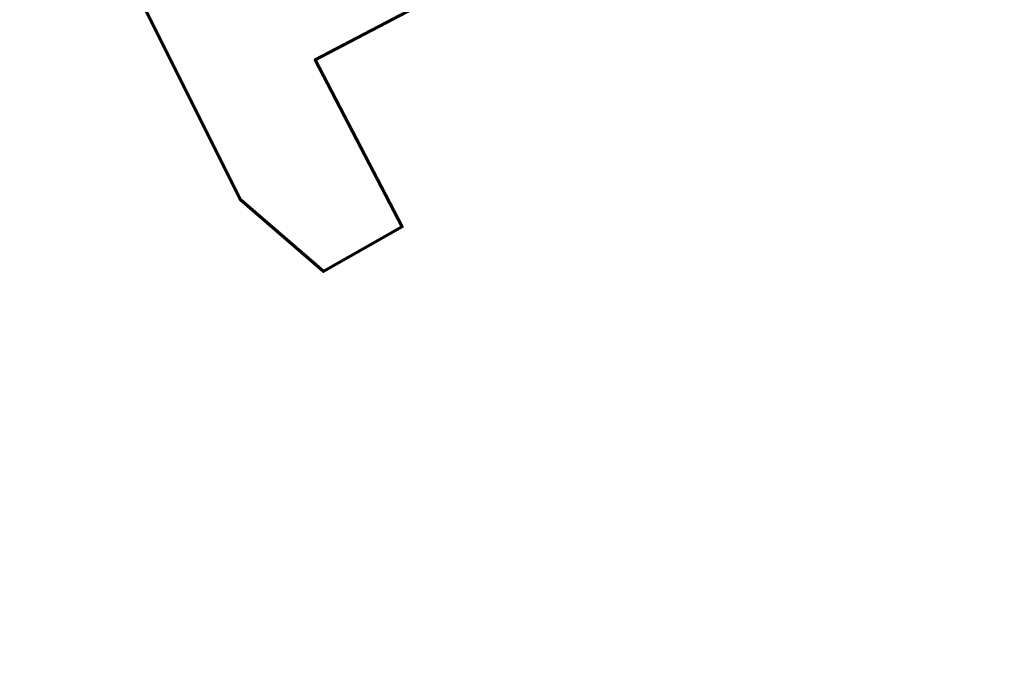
# Model space of a CAD drawing. Header units: metres. Extents: x 109081 to 109625, y 521087 to 521376.
# Tile 1 of 13: x 109081 to 109250, y 521087 to 521197. Entities that reach past the tile are written whole.
import ezdxf

# ---------------------------------------------------------------- set-up
doc = ezdxf.new("R2010")
doc.units = ezdxf.units.M
doc.layers.add('N-WE-KG-WERKGRENS_FASE 3A-G', color=10, linetype='XX-WERKGRENS_CIRCEL', lineweight=70)
doc.linetypes.add('XX-WERKGRENS_CIRCEL', pattern='A,10,-2.5,[69,NLCS.SHX,S=1,R=0,X=0,Y=0],-2.5', length=15)

msp = doc.modelspace()

# ---------------------------------------------------------------- linework, layer by layer
at = {"layer": 'N-WE-KG-WERKGRENS_FASE 3A-G', "flags": 128}
msp.add_lwpolyline([(109325.985, 521089.891), (109318.976, 521087.098), (109317.759, 521090.31), (109323.357, 521094.593), (109238.423, 521245.893), (109219.962, 521236.082), (109205.385, 521229.236), (109131.761, 521190.65), (109146.681, 521162.038), (109133.203, 521154.372), (109118.97, 521166.626), (109096.884, 521210.772), (109081.12, 521240.821), (109089.41, 521256.905), (109098.836, 521261.004), (109100.773, 521257.626, 0.463993), (109111.285, 521254.28), (109160.214, 521280.991), (109182.49, 521274.188), (109197.384, 521282.23), (109207.411, 521265.019), (109222.743, 521273.13), (109202.684, 521306.819), (109330.854, 521375.957), (109334.104, 521366.956), (109359.352, 521304.007), (109395.916, 521316.767), (109395.014, 521304.654), (109407.223, 521303.045), (109419.647, 521302.279), (109418.208, 521287.556), (109409.708, 521288.408), (109419.013, 521237.753), (109418.562, 521234.864), (109426.445, 521234.185), (109428.101, 521222.066), (109420.513, 521222.379), (109441.568, 521149.572), (109444.21, 521130.53), (109415.056, 521118.995), (109417.942, 521109.017), (109389.8, 521098.734), (109393.219, 521089.125), (109386.118, 521086.75), (109367.934, 521091.648), (109364.106, 521102.437)], format="xyb", close=True, dxfattribs=at)

doc.saveas('drawing.dxf')
